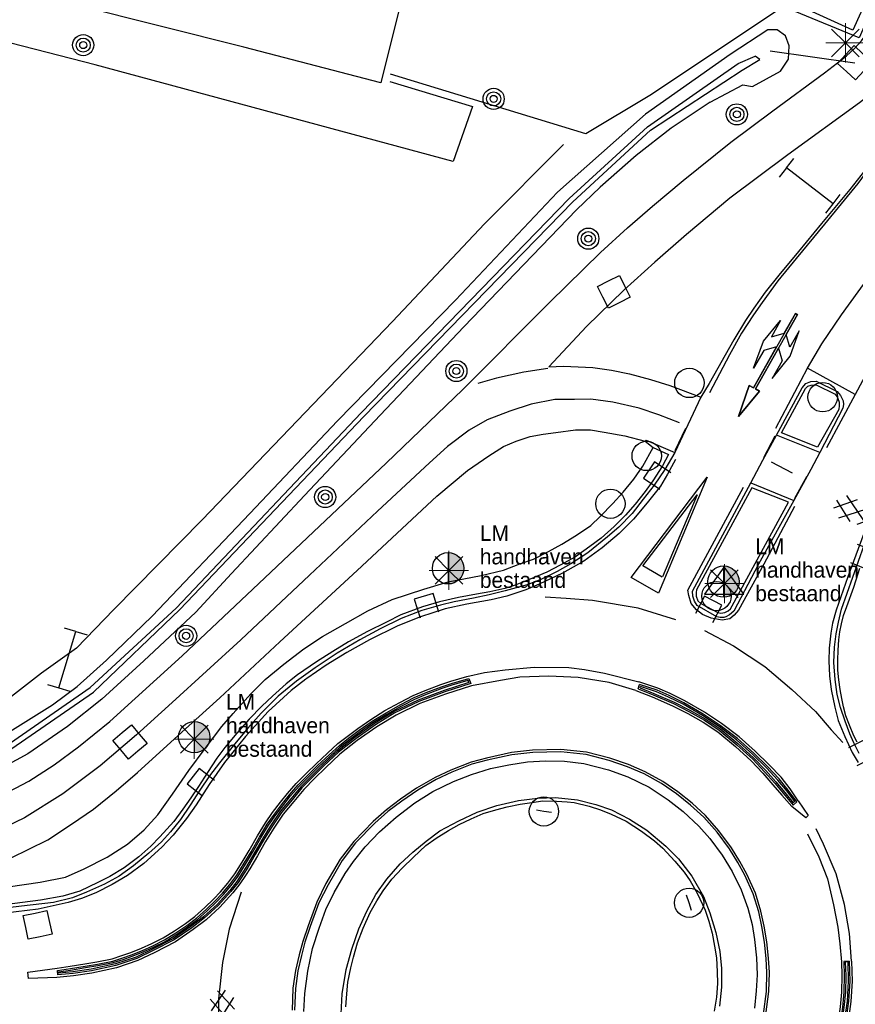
# Model space of a CAD drawing. Header units: metres. Extents: x 119757 to 244046, y 404148 to 811635.
# Tile 46 of 60: x 122470 to 122523, y 404572 to 404635. Entities that reach past the tile are written whole.
import ezdxf
from ezdxf.enums import TextEntityAlignment as Align

# ---------------------------------------------------------------- set-up
doc = ezdxf.new("R2010")
doc.units = ezdxf.units.M
doc.layers.get('0').update_dxf_attribs({"linetype": 'CONTINUOUS'})
doc.layers.add('# Ov Bestaande Symboliek', color=3, linetype='CONTINUOUS', lineweight=25)
doc.layers.add('# Ov Nieuwe Symboliek', color=1, linetype='CONTINUOUS', lineweight=30)
for name, color, linetype in [('4411', 7, 'CONTINUOUS'), ('B-AF-HAAG-GD', 74, 'CONTINUOUS'), ('B-AF-HEKW-GD', 47, 'Hekwerk'), ('B-AF-SCHRIK-GD', 153, 'Hekwerk'), ('B-BB-BORD-GD', 8, 'CONTINUOUS'), ('B-BP-BOOM-GD', 74, 'CONTINUOUS'), ('B-BW-INFO-GD', 8, 'CONTINUOUS'), ('B-BW-WEGW-GD', 8, 'CONTINUOUS'), ('B-GB-BOUW-GD', 242, 'CONTINUOUS'), ('B-MK-BLOKLG-GD', 121, 'CONTINUOUS'), ('B-MK-DRIEH-GD', 121, 'CONTINUOUS'), ('B-MK-PIJL-GD', 121, 'CONTINUOUS'), ('B-MK-STRP-GD', 121, 'CONTINUOUS'), ('B-MK-VLAK-GD', 121, 'CONTINUOUS'), ('B-OV-PAAL-GD', 63, 'CONTINUOUS'), ('B-TR-SLOO-GD', 142, 'CONTINUOUS'), ('B-VH-BNDH-GD', 13, 'CONTINUOUS'), ('B-VH-FPAD-GD', 13, 'CONTINUOUS'), ('B-VH-HFDR-GD', 13, 'CONTINUOUS'), ('B-VH-OVRG-GD', 13, 'CONTINUOUS'), ('B-VH-TROT-GD', 13, 'CONTINUOUS'), ('B-VH-WEGN-GD', 13, 'CONTINUOUS'), ('B-WT-HDUIK-GD', 134, 'CONTINUOUS'), ('B-WT-KOLK-GD', 213, 'CONTINUOUS'), ('L-AR-SYMB-GD', 8, 'CONTINUOUS'), ('RBO-XX-VRI-PROV', 20, 'CONTINUOUS')]:
    doc.layers.add(name, color=color, linetype=linetype)
doc.styles.add('Lighting Proforma', font='txt', dxfattribs={"height": 1.25})
doc.linetypes.add('Hekwerk', pattern='A,4,-1,[1,dgnlstyle.shx,S=0.004,R=0,X=0,Y=0],-1', length=6)

# ---------------------------------------------------------------- blocks, each defined once
blk = doc.blocks.new('3602')
at = {"flags": 128}
blk.add_lwpolyline([(-0.31, 0.001), (-0.31, 0.311), (0, 0.311), (0.31, 0.311), (0.31, 0.001), (0.31, -0.309), (0, -0.309), (-0.31, -0.309)], close=True, dxfattribs=at)
blk = doc.blocks.new('1237')
at = {"flags": 128}
blk.add_lwpolyline([(7.977, 1.009), (7.974, -0.995), (0, 0)], close=True, dxfattribs=at)
blk.add_lwpolyline([(6.96, 0.711), (6.961, -0.712), (1.306, 0.009), (6.951, 0.713)], dxfattribs=at)
blk = doc.blocks.new('2401')
blk.add_circle((0.001, -0.001), 0.375)
blk = doc.blocks.new('1222')
at = {"flags": 128}
blk.add_lwpolyline([(2.45, -0.075), (3.05, -0.675), (4.35, -0.675), (2.55, -0.975), (0.85, -0.675), (2.05, -0.675), (1.45, -0.075), (0, -0.075), (0, 0), (0, 0.075), (5.45, 0.075), (5.45, 0.375), (7.5, 0), (5.45, -0.375), (5.45, -0.075)], close=True, dxfattribs=at)
blk = doc.blocks.new('1223')
at = {"flags": 128}
blk.add_lwpolyline([(2.45, 0.075), (3.05, 0.675), (4.35, 0.675), (2.55, 0.975), (0.85, 0.675), (2.05, 0.675), (1.45, 0.075), (0, 0.075), (0, 0), (0, -0.075), (5.45, -0.075), (5.45, -0.375), (7.5, 0), (5.45, 0.375), (5.45, 0.075)], close=True, dxfattribs=at)
blk = doc.blocks.new('3604')
at = {"flags": 128}
blk.add_lwpolyline([(-0.25, 0.25), (-0.25, -0.25), (0.25, -0.25), (0.25, 0.25)], dxfattribs=at)
blk = doc.blocks.new('2301')
at = {"flags": 128}
blk.add_lwpolyline([(-0.502, -0.271), (0.498, -0.271), (-0.002, 0.429), (-0.502, -0.271)], dxfattribs=at)
blk = doc.blocks.new('2701')
at = {"lineweight": 0}
for q in [(-0.353, 0.351), (0.001, 0.497), (0.355, 0.351), (-0.499, -0.003), (-0.352, -0.356), (0.501, -0.003), (0.001, -0.503), (0.355, -0.356)]:
    blk.add_line((0.001, -0.003), q, dxfattribs=at)
blk = doc.blocks.new('GV6', base_point=(119758.78532, 404407.573336))
at = {"layer": '4411'}
for points in [[(119758.78532, 404407.542086, 0), (119758.94157, 404407.667086, 0)], [(119758.84782, 404407.479586, 0), (119759.09782, 404407.667086, 0)], [(119758.84782, 404407.667086, 0), (119759.09782, 404407.479586, 0)], [(119759.00407, 404407.667086, 0), (119759.16032, 404407.542086, 0)], [(119758.78532, 404407.604586, 0), (119758.94157, 404407.479586, 0)], [(119759.00407, 404407.479586, 0), (119759.16032, 404407.604586, 0)]]:
    blk.add_polyline3d(points, dxfattribs=at)
blk = doc.blocks.new('2901')
for radius in [0.27, 0.18, 0.09]:
    blk.add_circle((0, 0), radius)
blk = doc.blocks.new('2303')
for p, q in [((0.751, -0.001), (0.751, 0.299)), ((-0.749, -0.001), (0.751, -0.001)), ((0.751, -0.001), (0.751, -0.301))]:
    blk.add_line(p, q)
at = {"flags": 128}
blk.add_lwpolyline([(-0.749, 0.299), (-0.749, -0.001), (-0.749, -0.301)], dxfattribs=at)
blk = doc.blocks.new('Mast 6.0 mtr.')
at = {"layer": '# Ov Nieuwe Symboliek'}
blk.add_hatch(color=1, dxfattribs=at).paths.add_polyline_path([(1, 0, 0.414214), (0, 1), (0, -1, 0.414214)])
at = {"layer": '# Ov Nieuwe Symboliek', "color": 1}
blk.add_line((0, 1), (0, -1), dxfattribs=at)
blk.add_circle((0, 0), 1, dxfattribs=at)
at = {"layer": '# Ov Bestaande Symboliek', "color": 5, "style": 'Lighting Proforma'}
for p in [(2.024, 2.25), (2.024, 0.75), (2.024, -0.75), (2.024, -2.25)]:
    blk.add_attdef('TEXT', text='', height=1, dxfattribs=at).set_placement(p, align=Align.MIDDLE_LEFT)

msp = doc.modelspace()

# ---------------------------------------------------------------- linework, layer by layer
at = {"layer": 'B-AF-HAAG-GD'}
for points in [[(122528.908, 404646.635), (122523.146, 404633.474), (122519.069, 404635.151)], [(122504.3, 404626.677), (122499.242, 404621.612), (122493.378, 404615.387), (122481.246, 404602.715), (122475.602, 404596.991), (122473.231, 404594.532), (122470.994, 404592.933), (122469.079, 404591.44), (122466.626, 404590.086), (122462.763, 404588.529), (122460.118, 404587.664), (122457.659, 404587.186), (122453.47, 404586.501), (122448.717, 404586.266), (122441.547, 404586.065), (122435.78, 404585.909), (122431.395, 404585.79), (122418.477, 404585.522), (122413.734, 404585.571), (122409.652, 404585.917), (122404.912, 404586.803), (122398.286, 404588.796), (122386.768, 404592.861)]]:
    msp.add_lwpolyline(points, dxfattribs=at)
at = {"layer": 'B-AF-HEKW-GD'}
msp.add_lwpolyline([(122493.214, 404630.703), (122498.482, 404629.103), (122497.257, 404625.591), (122474.417, 404631.747), (122445.174, 404639.294), (122445.579, 404641.397), (122446.769, 404641.09), (122447.369, 404643.437), (122451.808, 404642.423), (122452.66, 404645.18), (122460.426, 404643.072)], dxfattribs=at)
at = {"layer": 'B-AF-SCHRIK-GD'}
for points in [[(122503.519, 404584.044), (122503.038, 404584.116), (122502.576, 404584.185)], [(122512.458, 404577.794), (122512.299, 404578.286), (122512.14, 404578.777)]]:
    msp.add_lwpolyline(points, dxfattribs=at)
at = {"layer": 'B-GB-BOUW-GD'}
msp.add_lwpolyline([(122461.333, 404644.721), (122485.492, 404638.81), (122494.136, 404636.61), (122492.64, 404630.618), (122483.894, 404632.894), (122462.451, 404638.28), (122462.594, 404639.118), (122460.152, 404639.69)], close=True, dxfattribs=at)
at = {"layer": 'B-MK-BLOKLG-GD'}
msp.add_lwpolyline([(122518.889, 404605.708), (122517.558, 404606.403)], dxfattribs=at)
at = {"layer": 'B-MK-DRIEH-GD'}
for points in [[(122503.289, 404612.384), (122501.766, 404612.154), (122500.028, 404611.751), (122498.822, 404611.415)], [(122512.074, 404608.541), (122511.402, 404607.126)], [(122517.077, 404606.702), (122517.795, 404608.075)], [(122519.784, 404605.456), (122519.036, 404604.087)], [(122511.453, 404596.329), (122509.059, 404597.076), (122506.144, 404597.563), (122504.457, 404597.696), (122503.115, 404597.777)]]:
    msp.add_lwpolyline(points, dxfattribs=at)
at = {"layer": 'B-MK-STRP-GD'}
for points in [[(122529.994, 404636.673), (122528.397, 404633.343), (122526.618, 404629.865), (122525.49, 404627.775), (122524.823, 404626.704), (122524.101, 404625.608), (122523.073, 404624.192), (122520.949, 404621.589), (122519.122, 404619.39), (122517.964, 404617.981), (122516.96, 404616.597), (122516.405, 404615.803), (122515.649, 404614.64), (122514.883, 404613.257), (122513.613, 404610.83)], [(122517.841, 404608.573), (122519.86, 404612.393)], [(122522.891, 404610.712), (122521.057, 404607.321)], [(122507.443, 404610.234), (122506.039, 404610.413), (122504.997, 404610.405), (122503.735, 404610.389), (122502.219, 404610.091), (122500.861, 404609.655), (122499.43, 404609.098), (122498.275, 404608.435), (122496.89, 404607.393), (122495.746, 404606.358), (122492.423, 404603.272), (122488.083, 404599.194), (122483.709, 404595.064), (122479.336, 404591.055), (122477.064, 404589.005), (122474.743, 404587.023), (122472.358, 404585.233), (122469.906, 404583.708), (122467.144, 404582.379)], [(122511.683, 404608.919), (122510.37, 404609.42), (122509.121, 404609.836), (122507.443, 404610.234)], [(122511.435, 404606.565), (122510.933, 404605.634), (122510.47, 404604.876), (122509.635, 404603.814), (122508.755, 404602.768), (122507.842, 404601.857), (122506.755, 404600.939), (122505.582, 404600.086), (122504.235, 404599.31), (122502.736, 404598.607), (122501.897, 404598.243), (122500.67, 404597.841), (122499.685, 404597.617), (122498.121, 404597.333), (122496.739, 404597.032), (122495.163, 404596.537), (122493.715, 404595.949), (122491.927, 404595.061), (122490.477, 404594.253), (122489.151, 404593.438), (122487.912, 404592.592), (122487.85, 404592.555), (122486.928, 404591.833), (122485.46, 404590.489), (122484, 404588.887), (122482.671, 404587.228), (122481.695, 404585.84), (122480.87, 404584.53), (122480.254, 404583.65), (122479.391, 404582.603), (122478.671, 404581.823), (122477.522, 404580.783), (122476.48, 404580.031), (122475.5, 404579.445), (122474.469, 404578.918), (122473.544, 404578.562), (122472.702, 404578.304), (122470.786, 404577.884), (122467.244, 404577.449)], [(122519.028, 404603.575), (122517.063, 404599.887), (122515.447, 404596.951), (122515.176, 404596.636), (122514.9, 404596.413), (122514.417, 404596.317), (122513.709, 404596.441), (122513.147, 404596.685), (122512.77, 404596.978), (122512.433, 404597.389), (122512.277, 404597.891), (122512.23, 404598.228), (122515.768, 404604.81)], [(122523.44, 404601.843), (122522.427, 404599.081), (122521.683, 404596.962), (122521.458, 404596.117), (122521.345, 404595.484), (122521.246, 404594.541), (122521.226, 404593.719), (122521.263, 404592.775), (122521.373, 404591.886), (122521.597, 404590.765), (122521.819, 404589.911), (122522.23, 404588.894), (122522.697, 404587.87), (122523.089, 404587.242)], [(122513.28, 404595.668), (122515.137, 404594.687), (122517.123, 404593.37), (122518.857, 404591.902), (122520.357, 404590.48), (122521.356, 404589.327), (122522.099, 404588.508)], [(122498.134, 404592.725), (122499.259, 404592.983), (122500.565, 404593.141), (122502.423, 404593.316), (122504.636, 404593.296), (122505.635, 404593.177), (122506.903, 404592.944), (122509.107, 404592.374)], [(122471.994, 404574.111), (122472.815, 404574.235), (122473.76, 404574.392), (122474.535, 404574.517), (122475.498, 404574.706), (122476.128, 404574.908), (122476.687, 404575.101), (122477.38, 404575.378), (122478.033, 404575.678), (122478.761, 404576.038), (122479.485, 404576.49), (122480.174, 404576.95), (122480.778, 404577.406), (122481.417, 404577.975), (122481.971, 404578.51), (122482.421, 404578.986), (122482.891, 404579.54), (122483.323, 404580.129), (122483.801, 404580.882), (122484.234, 404581.613), (122484.773, 404582.552), (122485.275, 404583.381), (122485.738, 404584.034), (122486.246, 404584.705), (122486.691, 404585.266), (122487.249, 404585.904), (122487.904, 404586.554), (122488.507, 404587.151), (122489.243, 404587.831), (122489.9, 404588.439), (122490.494, 404588.897), (122491.166, 404589.411), (122491.999, 404589.988), (122492.9, 404590.542), (122493.854, 404591.072), (122494.707, 404591.51), (122495.47, 404591.832), (122496.466, 404592.212), (122497.108, 404592.423), (122498.134, 404592.725)], [(122508.898, 404591.835), (122507.201, 404592.341), (122505.219, 404592.65), (122503.363, 404592.738), (122501.516, 404592.678), (122500.274, 404592.462), (122498.421, 404592.127)], [(122498.421, 404592.127), (122496.761, 404591.597), (122495.119, 404590.989), (122493.609, 404590.265), (122492.377, 404589.504), (122491.136, 404588.629), (122490.031, 404587.773), (122489.115, 404586.903), (122488.41, 404586.213), (122487.723, 404585.509), (122487.091, 404584.748), (122486.42, 404583.946), (122485.809, 404583.054), (122485.287, 404582.194), (122484.764, 404581.278), (122484.293, 404580.457), (122484.013, 404580.031), (122483.654, 404579.494), (122483.194, 404578.907), (122482.379, 404578.002), (122481.495, 404577.2), (122480.665, 404576.571), (122479.537, 404575.787), (122478.188, 404575.094), (122477.133, 404574.589), (122475.773, 404574.141), (122474.215, 404573.79), (122473.032, 404573.627), (122471.97, 404573.519)], [(122508.898, 404591.835), (122509.948, 404591.417), (122511.236, 404590.861), (122512.223, 404590.351), (122513.202, 404589.803), (122514.127, 404589.184), (122515.252, 404588.254), (122516.258, 404587.335), (122517.007, 404586.546), (122517.648, 404585.811), (122518.213, 404585.15), (122518.853, 404584.424)], [(122519.26, 404584.796), (122518.751, 404585.548), (122518.167, 404586.298), (122517.411, 404587.077), (122516.525, 404587.949), (122515.493, 404588.875), (122514.374, 404589.725), (122513.284, 404590.449), (122512.033, 404591.178), (122511.099, 404591.64), (122510.318, 404591.982), (122509.107, 404592.374)], [(122517.206, 404571.149), (122517.39, 404572.619), (122517.421, 404573.831), (122517.36, 404574.746), (122517.262, 404575.782), (122517.096, 404576.789), (122516.888, 404577.75), (122516.536, 404578.896), (122515.993, 404580.116), (122515.548, 404580.918), (122515.014, 404581.799), (122514.209, 404582.874), (122513.341, 404583.847), (122512.488, 404584.631), (122511.586, 404585.36), (122510.623, 404586.022), (122509.498, 404586.643), (122508.438, 404587.101), (122507.251, 404587.515), (122505.762, 404587.891), (122504.117, 404588.06), (122502.321, 404588.029), (122500.964, 404587.874), (122499.39, 404587.519), (122498.403, 404587.264), (122497.114, 404586.754), (122496.105, 404586.283), (122494.913, 404585.594), (122493.893, 404584.887), (122493.003, 404584.22), (122492.16, 404583.479), (122490.92, 404582.203), (122490.051, 404581.069), (122489.139, 404579.508), (122488.549, 404578.328), (122487.995, 404576.814), (122487.656, 404575.818), (122487.428, 404574.951), (122487.203, 404573.957), (122487.037, 404572.828), (122486.981, 404571.434)], [(122522.671, 404574.556), (122522.525, 404576.318), (122522.211, 404578.179), (122521.681, 404580.138), (122520.884, 404582.023), (122520.404, 404582.996)], [(122519.855, 404582.679), (122520.573, 404581.217), (122521.128, 404579.812), (122521.521, 404578.152), (122521.792, 404576.727), (122521.921, 404575.662), (122522.014, 404574.524)], [(122483.734, 404578.965), (122482.975, 404576.596), (122482.531, 404574.469), (122482.278, 404572.157), (122482.279, 404570.147), (122482.5, 404567.947)], [(122522.014, 404574.524), (122522.042, 404573.647), (122522.028, 404572.582), (122521.934, 404571.639), (122521.786, 404570.606), (122521.578, 404569.646), (122521.32, 404568.642), (122520.976, 404567.634), (122520.555, 404566.541), (122520.145, 404565.633), (122519.556, 404564.521), (122519.005, 404563.568), (122518.4, 404562.607), (122517.768, 404561.776), (122516.933, 404560.761), (122516.026, 404559.895), (122515.091, 404559.051), (122513.998, 404558.208), (122512.85, 404557.507), (122511.849, 404556.934), (122510.664, 404556.372), (122509.43, 404555.848), (122508.082, 404555.389)], [(122522.671, 404574.556), (122522.708, 404573.287), (122522.629, 404571.984), (122522.422, 404570.567), (122522.393, 404570.394), (122522.174, 404569.415), (122521.819, 404568.092), (122521.461, 404567.083), (122520.869, 404565.723), (122520.287, 404564.553), (122519.603, 404563.342), (122518.778, 404562.09), (122518.022, 404561.071), (122516.882, 404559.85), (122515.431, 404558.578), (122513.573, 404557.243), (122511.672, 404556.162), (122510.218, 404555.475), (122509.182, 404555.101), (122508.257, 404554.835)]]:
    msp.add_lwpolyline(points, dxfattribs=at)
at = {"layer": 'B-MK-VLAK-GD'}
for points in [[(122536.772, 404641.37), (122533.93, 404634.121), (122531.962, 404629.202), (122530.888, 404626.675), (122529.637, 404623.85), (122528.25, 404620.924), (122526.793, 404618.063), (122525.234, 404615.074), (122522.891, 404610.712), (122519.86, 404612.393), (122520.759, 404613.952), (122522.029, 404615.806), (122524.313, 404618.969), (122525.929, 404621.181), (122527.165, 404622.946), (122528.201, 404624.524), (122529.141, 404626.012), (122530.129, 404627.668), (122531.119, 404629.405), (122532.2, 404631.472), (122533.038, 404633.128), (122533.843, 404634.776)], [(122519.26, 404584.796), (122519.892, 404583.846), (122519.754, 404583.709), (122518.853, 404584.424)], [(122471.97, 404573.519), (122470.169, 404573.442), (122470.134, 404573.849), (122471.994, 404574.111)]]:
    msp.add_lwpolyline(points, dxfattribs=at)
at = {"layer": 'B-TR-SLOO-GD'}
for points in [[(122513.65, 404629.368), (122515.725, 404630.476), (122516.347, 404630.378), (122518.136, 404631.345), (122518.646, 404632.112), (122518.691, 404632.964), (122518.443, 404633.617), (122517.929, 404633.986), (122517.317, 404633.984), (122514.916, 404632.423), (122509.532, 404628.608), (122503.915, 404623.62)], [(122380.429, 404592.783), (122393.147, 404587.744), (122404.207, 404584.617), (122412.137, 404583.05), (122420.363, 404582.418), (122443.41, 404582.87), (122449.678, 404583.191), (122452.255, 404583.323), (122459.301, 404584.271), (122463.995, 404585.773), (122468.489, 404587.708), (122474.312, 404591.723), (122479.816, 404597.002), (122491.563, 404609.321), (122504.876, 404623.014), (122509.841, 404627.58), (122515.695, 404631.417), (122516.808, 404632.105), (122516.507, 404632.307)], [(122380.596, 404592.973), (122393.198, 404588.066), (122404.298, 404584.834), (122412.184, 404583.31), (122420.406, 404582.663), (122443.42, 404583.142), (122449.666, 404583.414), (122452.314, 404583.53), (122459.184, 404584.449), (122463.946, 404586.02), (122468.231, 404587.954), (122474.1, 404592.015), (122479.58, 404597.083), (122491.387, 404609.559), (122504.645, 404623.236), (122509.645, 404627.793), (122515.436, 404631.835), (122516.507, 404632.307)], [(122513.65, 404629.368), (122511.166, 404627.706), (122508.929, 404625.96), (122506.62, 404623.957), (122505.11, 404622.497), (122502.318, 404619.593), (122497.927, 404615.046), (122492.596, 404609.401), (122487.765, 404604.266), (122483.117, 404599.29), (122480.845, 404596.831), (122477.513, 404593.721), (122474.838, 404591.271), (122472.654, 404589.542), (122470.131, 404587.793), (122467.127, 404586.163), (122463.619, 404584.65), (122460.591, 404583.874), (122457.637, 404583.14), (122454.7, 404582.87), (122450.835, 404582.554), (122449.714, 404582.512)], [(122449.628, 404584.142), (122452.057, 404584.274), (122456.851, 404584.862), (122459.821, 404585.431), (122462.095, 404586.102), (122464.217, 404586.88), (122466.762, 404587.886), (122469.15, 404589.318), (122471.691, 404590.923), (122473.263, 404592.085), (122475.14, 404593.765), (122478.052, 404596.568), (122484.284, 404603.125), (122489.883, 404609.037), (122497.406, 404616.728), (122503.915, 404623.62)]]:
    msp.add_lwpolyline(points, dxfattribs=at)
at = {"layer": 'B-VH-BNDH-GD'}
for points in [[(122520.482, 404607.353), (122518.2, 404608.276), (122519.726, 404611.096), (122519.878, 404611.257), (122520.082, 404611.322), (122520.275, 404611.339), (122520.407, 404611.333), (122521.609, 404610.729), (122521.767, 404610.534), (122521.885, 404610.238), (122521.885, 404610.027), (122521.853, 404609.77)], [(122518.635, 404603.839), (122516.311, 404604.764), (122512.775, 404598.255), (122512.744, 404598.074), (122512.758, 404597.845), (122512.861, 404597.547), (122513.051, 404597.387), (122514.144, 404596.8), (122514.325, 404596.769), (122514.579, 404596.798), (122514.799, 404596.907), (122514.95, 404597.049), (122515.051, 404597.223)]]:
    msp.add_lwpolyline(points, close=True, dxfattribs=at)
for points in [[(122509.507, 404607.733), (122510, 404607.337), (122510.999, 404606.892), (122510.607, 404606.173), (122509.989, 404605.209), (122509.506, 404604.519), (122508.855, 404603.715), (122508.248, 404603.013), (122507.53, 404602.297), (122506.685, 404601.546), (122505.968, 404601.008), (122505.055, 404600.364), (122504.069, 404599.827), (122503.235, 404599.386), (122502.17, 404598.932), (122501.21, 404598.56), (122500.55, 404598.335), (122499.584, 404598.127), (122498.747, 404597.968), (122497.596, 404597.773), (122496.376, 404597.488), (122495.299, 404597.158), (122493.917, 404596.663), (122493.001, 404596.2), (122491.787, 404595.584), (122490.576, 404594.943), (122489.576, 404594.324), (122488.541, 404593.664), (122487.328, 404592.825), (122486.608, 404592.246), (122485.728, 404591.477), (122485.046, 404590.826), (122484.24, 404590.006), (122483.465, 404589.11), (122482.698, 404588.183), (122482.177, 404587.509), (122481.586, 404586.588), (122481.002, 404585.705), (122480.513, 404584.99), (122480.002, 404584.264), (122479.434, 404583.475), (122478.552, 404582.483), (122477.969, 404581.905), (122477.203, 404581.223), (122476.278, 404580.517), (122475.348, 404579.959), (122474.596, 404579.577), (122473.437, 404579.031), (122472.365, 404578.697), (122470.931, 404578.458), (122468.631, 404578.148)], [(122523.033, 404588.524), (122522.814, 404588.928), (122522.527, 404589.627), (122522.306, 404590.216), (122522.153, 404590.793), (122522.045, 404591.32), (122521.931, 404591.885), (122521.846, 404592.511), (122521.798, 404593.122), (122521.798, 404593.77), (122521.802, 404594.405), (122521.863, 404595.069), (122521.909, 404595.564), (122522.033, 404596.082), (122522.159, 404596.617), (122522.358, 404597.189), (122522.801, 404598.429), (122523.192, 404599.632)], [(122472.078, 404573.87), (122472.854, 404573.988), (122473.801, 404574.145), (122474.579, 404574.271), (122475.561, 404574.464), (122476.207, 404574.671), (122476.774, 404574.867), (122477.478, 404575.148), (122478.141, 404575.453), (122478.883, 404575.82), (122479.62, 404576.28), (122480.319, 404576.746), (122480.937, 404577.213), (122481.587, 404577.792), (122482.149, 404578.335), (122482.608, 404578.819), (122483.087, 404579.386), (122483.53, 404579.988), (122484.014, 404580.752), (122484.449, 404581.487), (122484.988, 404582.425), (122485.484, 404583.244), (122485.94, 404583.886), (122486.443, 404584.551), (122486.883, 404585.106), (122487.432, 404585.732), (122488.08, 404586.376), (122488.68, 404586.971), (122489.412, 404587.647), (122490.061, 404588.248), (122490.646, 404588.699), (122491.314, 404589.209), (122492.135, 404589.779), (122493.026, 404590.326), (122493.972, 404590.851), (122494.813, 404591.283), (122495.563, 404591.6), (122496.55, 404591.977), (122497.182, 404592.184), (122498.208, 404592.481)], [(122498.255, 404592.337), (122498.208, 404592.481)], [(122498.255, 404592.337), (122496.679, 404591.834), (122495.021, 404591.219), (122493.489, 404590.485), (122492.239, 404589.713), (122490.987, 404588.83), (122489.868, 404587.963), (122488.942, 404587.083), (122488.233, 404586.39), (122487.537, 404585.677), (122486.899, 404584.908), (122486.221, 404584.097), (122485.599, 404583.19), (122485.071, 404582.321), (122484.547, 404581.402), (122484.079, 404580.588), (122483.804, 404580.169), (122483.452, 404579.64), (122483.002, 404579.068), (122482.202, 404578.179), (122481.335, 404577.393), (122480.518, 404576.773), (122479.408, 404576.002), (122478.077, 404575.318), (122477.04, 404574.821), (122475.706, 404574.383), (122474.17, 404574.036), (122473.002, 404573.875), (122472.095, 404573.783)], [(122509.176, 404591.993), (122509.209, 404592.094)], [(122509.176, 404591.993), (122510.044, 404591.648), (122511.343, 404591.087), (122512.341, 404590.572), (122513.333, 404590.016), (122514.277, 404589.385), (122515.416, 404588.443), (122516.433, 404587.513), (122517.192, 404586.714), (122517.84, 404586.002), (122518.402, 404585.313), (122518.947, 404584.651)], [(122519.043, 404584.735), (122518.55, 404585.399), (122517.961, 404586.112), (122517.233, 404586.901), (122516.354, 404587.767), (122515.334, 404588.682), (122514.229, 404589.521), (122513.152, 404590.237), (122511.915, 404590.958), (122510.993, 404591.413), (122510.228, 404591.749), (122509.209, 404592.094)], [(122487.732, 404571.34), (122487.799, 404572.502), (122487.991, 404573.926), (122488.292, 404575.356), (122488.704, 404576.66), (122489.128, 404577.845), (122489.654, 404578.929), (122490.361, 404580.161), (122490.895, 404580.911), (122491.639, 404581.855), (122492.562, 404582.804), (122493.623, 404583.756), (122494.811, 404584.662), (122495.961, 404585.376), (122497.279, 404586.027), (122498.42, 404586.463), (122499.634, 404586.844), (122500.81, 404587.088), (122502.002, 404587.281), (122503.15, 404587.334), (122504.351, 404587.325), (122505.582, 404587.171), (122507.155, 404586.772), (122508.403, 404586.319), (122509.751, 404585.66), (122510.962, 404584.859), (122511.934, 404584.101), (122512.922, 404583.161), (122513.619, 404582.375), (122514.402, 404581.321), (122515.04, 404580.282), (122515.629, 404579.105), (122516.058, 404577.929), (122516.334, 404576.899), (122516.479, 404575.936), (122516.596, 404574.761), (122516.634, 404573.686), (122516.579, 404572.664), (122516.476, 404571.549)], [(122490.412, 404571.641), (122490.463, 404572.479), (122490.538, 404573.21), (122490.724, 404574.13), (122490.894, 404574.811), (122491.156, 404575.724), (122491.519, 404576.654), (122491.97, 404577.667), (122492.389, 404578.412), (122492.786, 404579.046), (122493.334, 404579.785), (122494.001, 404580.497), (122494.717, 404581.188), (122495.518, 404581.936), (122496.16, 404582.41), (122496.96, 404582.901), (122497.628, 404583.273), (122498.396, 404583.631), (122499.167, 404583.97), (122499.982, 404584.223), (122500.699, 404584.41), (122501.519, 404584.57), (122502.28, 404584.677), (122502.975, 404584.783), (122503.853, 404584.776), (122504.524, 404584.73), (122504.975, 404584.685), (122505.924, 404584.454), (122506.652, 404584.208), (122507.342, 404583.943), (122508.28, 404583.486), (122509.256, 404582.859), (122510.088, 404582.227), (122510.631, 404581.772), (122511.383, 404580.939), (122511.993, 404580.239), (122512.369, 404579.691), (122512.824, 404578.895), (122513.328, 404577.816), (122513.556, 404577.103), (122513.771, 404576.338), (122513.92, 404575.503), (122514.041, 404574.761), (122514.1, 404573.885), (122514.107, 404573.138), (122514.058, 404572.258), (122513.9, 404571.375)], [(122519.043, 404584.735), (122518.947, 404584.651)], [(122522.265, 404574.496), (122522.292, 404573.649), (122522.278, 404572.568), (122522.182, 404571.609), (122522.032, 404570.562), (122521.822, 404569.588), (122521.56, 404568.571), (122521.211, 404567.549), (122520.786, 404566.444), (122520.37, 404565.523), (122519.774, 404564.4), (122519.219, 404563.438), (122518.605, 404562.464), (122517.964, 404561.621), (122517.117, 404560.59), (122516.196, 404559.712), (122515.252, 404558.859), (122514.14, 404558.002), (122512.977, 404557.292), (122511.965, 404556.712), (122510.766, 404556.144), (122509.519, 404555.614), (122508.184, 404555.17)], [(122522.422, 404574.509), (122522.458, 404573.29), (122522.38, 404572.01), (122522.175, 404570.606), (122522.147, 404570.443), (122521.931, 404569.474), (122521.58, 404568.166), (122521.228, 404567.175), (122520.643, 404565.828), (122520.066, 404564.67), (122519.39, 404563.472), (122518.573, 404562.234), (122517.83, 404561.232), (122516.708, 404560.029), (122515.275, 404558.774), (122513.438, 404557.453), (122511.556, 404556.384), (122510.122, 404555.706), (122509.109, 404555.34), (122508.209, 404555.085)], [(122522.422, 404574.509), (122522.265, 404574.496)], [(122472.095, 404573.783), (122472.078, 404573.87)]]:
    msp.add_lwpolyline(points, dxfattribs=at)
at = {"layer": 'B-VH-FPAD-GD'}
for points in [[(122468.497, 404585.143), (122470.186, 404586.052), (122471.804, 404587.079), (122473.352, 404588.238), (122475.349, 404589.86), (122479.967, 404594.041), (122484.856, 404598.658), (122492.978, 404606.337), (122497.875, 404611.039), (122503.427, 404616.619), (122506.643, 404619.78), (122508.379, 404621.359), (122509.965, 404622.734), (122511.929, 404624.381), (122514.967, 404626.829), (122517.639, 404628.813), (122520.944, 404631.251), (122521.773, 404631.88), (122522.348, 404632.331), (122522.87, 404632.815), (122523.299, 404633.278), (122523.598, 404633.685), (122523.888, 404634.17), (122524.788, 404636.396)], [(122527.792, 404635.984), (122526.131, 404632.267), (122525.711, 404631.563), (122525.35, 404631.126), (122524.708, 404630.519), (122523.174, 404629.321), (122518.602, 404626.017), (122514.897, 404623.242), (122512.147, 404620.937), (122510.107, 404619.156), (122508.137, 404617.385), (122505.755, 404615.051), (122503.36, 404612.488), (122504.295, 404612.528), (122506.159, 404612.449), (122507.363, 404612.274), (122508.505, 404612.037), (122509.83, 404611.681), (122511.069, 404611.299), (122513.061, 404610.555)], [(122469.058, 404581.144), (122470.19, 404581.703), (122471.402, 404582.309), (122472.908, 404583.295), (122474.312, 404584.259), (122475.756, 404585.434), (122477.111, 404586.587), (122480.174, 404589.374), (122482.378, 404591.354), (122486.191, 404594.94), (122491.134, 404599.492), (122496.203, 404604.232), (122498.169, 404605.868), (122499.522, 404606.814), (122500.463, 404607.393), (122501.266, 404607.74), (122502.167, 404608.043), (122502.987, 404608.192), (122503.804, 404608.302), (122505.061, 404608.458), (122506.011, 404608.459), (122506.879, 404608.316), (122508.201, 404608.086), (122509.507, 404607.733), (122509.573, 404607.81), (122511.402, 404607.023)], [(122520.633, 404607.014), (122517.874, 404608.122)], [(122516.232, 404605.084), (122518.976, 404603.954)]]:
    msp.add_lwpolyline(points, dxfattribs=at)
at = {"layer": 'B-VH-HFDR-GD'}
for points in [[(122500.578, 404598.194), (122499.549, 404597.931), (122498.547, 404597.725), (122497.325, 404597.494), (122496.443, 404597.28), (122495.249, 404596.926), (122493.937, 404596.429), (122492.591, 404595.757), (122491.304, 404595.054), (122489.857, 404594.21), (122488.452, 404593.271), (122487.27, 404592.423), (122486.088, 404591.459), (122485.017, 404590.387), (122484.157, 404589.416), (122483.212, 404588.294), (122482.352, 404587.213), (122481.708, 404586.38), (122481.089, 404585.479), (122480.473, 404584.522), (122479.856, 404583.604), (122479.216, 404582.807), (122478.646, 404582.18), (122477.842, 404581.454), (122476.873, 404580.645), (122475.952, 404579.978), (122475.017, 404579.464), (122473.876, 404578.967), (122472.976, 404578.599), (122471.758, 404578.303), (122469.72, 404578.056), (122460.797, 404576.971)], [(122472.045, 404573.678), (122472.017, 404573.962), (122472.839, 404574.087), (122473.785, 404574.244), (122474.562, 404574.37), (122475.536, 404574.561), (122476.176, 404574.766), (122476.739, 404574.961), (122477.439, 404575.24), (122478.098, 404575.543), (122478.835, 404575.907), (122479.566, 404576.364), (122480.261, 404576.828), (122480.873, 404577.29), (122481.519, 404577.865), (122482.078, 404578.405), (122482.533, 404578.886), (122483.009, 404579.447), (122483.447, 404580.045), (122483.928, 404580.804), (122484.363, 404581.537), (122484.902, 404582.475), (122485.4, 404583.299), (122485.859, 404583.945), (122486.364, 404584.613), (122486.807, 404585.17), (122487.359, 404585.801), (122488.01, 404586.447), (122488.61, 404587.043), (122489.345, 404587.721), (122489.997, 404588.324), (122490.585, 404588.778), (122491.255, 404589.29), (122492.081, 404589.863), (122492.976, 404590.412), (122493.924, 404590.94), (122494.771, 404591.374), (122495.526, 404591.692), (122496.516, 404592.071), (122497.153, 404592.28), (122498.258, 404592.6)], [(122498.258, 404592.6), (122498.375, 404592.27)], [(122498.375, 404592.27), (122496.712, 404591.739), (122495.06, 404591.127), (122493.537, 404590.397), (122492.294, 404589.629), (122491.047, 404588.749), (122489.933, 404587.887), (122489.011, 404587.011), (122488.304, 404586.319), (122487.611, 404585.61), (122486.976, 404584.844), (122486.301, 404584.036), (122485.683, 404583.136), (122485.157, 404582.27), (122484.633, 404581.353), (122484.165, 404580.535), (122483.888, 404580.113), (122483.533, 404579.582), (122483.079, 404579.004), (122482.273, 404578.108), (122481.399, 404577.316), (122480.577, 404576.692), (122479.459, 404575.916), (122478.122, 404575.228), (122477.077, 404574.728), (122475.733, 404574.286), (122474.188, 404573.937), (122473.014, 404573.775), (122472.045, 404573.678)], [(122509.055, 404591.933), (122509.149, 404592.22)], [(122509.055, 404591.933), (122510.006, 404591.555), (122511.3, 404590.997), (122512.294, 404590.483), (122513.281, 404589.931), (122514.217, 404589.304), (122515.351, 404588.367), (122516.363, 404587.442), (122517.118, 404586.647), (122517.762, 404585.909), (122518.326, 404585.249), (122518.939, 404584.503)], [(122519.18, 404584.719), (122518.63, 404585.459), (122518.054, 404586.2), (122517.304, 404586.972), (122516.422, 404587.84), (122515.398, 404588.759), (122514.287, 404589.603), (122513.205, 404590.322), (122511.962, 404591.046), (122511.035, 404591.504), (122510.264, 404591.842), (122509.149, 404592.22)], [(122517.057, 404571.172), (122517.241, 404572.63), (122517.27, 404573.828), (122517.21, 404574.734), (122517.114, 404575.763), (122516.948, 404576.761), (122516.743, 404577.712), (122516.395, 404578.844), (122515.859, 404580.049), (122515.418, 404580.842), (122514.889, 404581.715), (122514.093, 404582.778), (122513.234, 404583.741), (122512.39, 404584.518), (122511.497, 404585.24), (122510.544, 404585.894), (122509.432, 404586.508), (122508.383, 404586.962), (122507.208, 404587.372), (122505.736, 404587.743), (122504.111, 404587.91), (122502.33, 404587.879), (122500.989, 404587.726), (122499.425, 404587.373), (122498.449, 404587.121), (122497.174, 404586.616), (122496.175, 404586.149), (122494.993, 404585.467), (122493.981, 404584.765), (122493.097, 404584.103), (122492.263, 404583.371), (122491.033, 404582.104), (122490.175, 404580.985), (122489.271, 404579.437), (122488.687, 404578.269), (122488.136, 404576.764), (122487.8, 404575.775), (122487.574, 404574.915), (122487.35, 404573.929), (122487.187, 404572.815), (122487.131, 404571.434)], [(122519.18, 404584.719), (122518.939, 404584.503)], [(122522.521, 404574.551), (122522.164, 404574.528), (122522.192, 404573.648), (122522.178, 404572.573), (122522.083, 404571.621), (122521.933, 404570.579), (122521.724, 404569.611), (122521.464, 404568.599), (122521.117, 404567.583), (122520.693, 404566.483), (122520.28, 404565.567), (122519.687, 404564.449), (122519.134, 404563.49), (122518.523, 404562.521), (122517.886, 404561.683), (122517.043, 404560.659), (122516.128, 404559.785), (122515.188, 404558.936), (122514.083, 404558.084), (122512.926, 404557.378), (122511.919, 404556.801), (122510.725, 404556.235), (122509.484, 404555.707), (122508.13, 404555.247)], [(122522.521, 404574.551), (122522.558, 404573.289), (122522.48, 404572), (122522.274, 404570.59), (122522.246, 404570.423), (122522.028, 404569.45), (122521.676, 404568.136), (122521.321, 404567.138), (122520.733, 404565.786), (122520.154, 404564.623), (122519.475, 404563.42), (122518.655, 404562.177), (122517.907, 404561.168), (122516.778, 404559.958), (122515.337, 404558.695), (122513.492, 404557.369), (122511.603, 404556.295), (122510.161, 404555.613), (122509.138, 404555.244), (122508.214, 404554.982), (122508.13, 404555.247)]]:
    msp.add_lwpolyline(points, dxfattribs=at)
at = {"layer": 'B-VH-OVRG-GD'}
for points in [[(122529.369, 404647.123), (122528.769, 404647.284), (122522.742, 404633.962), (122518.765, 404635.784), (122509.808, 404629.794), (122505.706, 404627.351), (122493.266, 404631.165)], [(122490.118, 404571.204), (122490.179, 404572.464), (122490.435, 404574.014), (122490.797, 404575.313), (122491.238, 404576.622), (122491.754, 404577.741), (122492.326, 404578.813), (122493.032, 404579.781), (122493.878, 404580.763), (122494.676, 404581.517), (122495.542, 404582.212), (122496.4, 404582.877), (122497.619, 404583.513), (122498.789, 404584.065), (122500.032, 404584.489), (122501.43, 404584.801), (122502.663, 404584.967), (122503.788, 404585.003), (122505.191, 404584.851), (122506.354, 404584.548), (122507.343, 404584.211), (122508.51, 404583.623), (122509.61, 404582.92), (122510.82, 404581.899), (122511.627, 404581.084), (122512.48, 404579.989), (122513.23, 404578.687), (122513.63, 404577.634), (122514.006, 404576.393), (122514.258, 404575.177), (122514.366, 404574.079), (122514.367, 404572.899), (122514.244, 404571.687)]]:
    msp.add_lwpolyline(points, dxfattribs=at)
at = {"layer": 'B-VH-TROT-GD'}
msp.add_lwpolyline([(122468.863, 404579.3), (122470.912, 404579.601), (122472.526, 404579.926), (122473.726, 404580.442), (122475.177, 404581.19), (122476.476, 404582.023), (122477.54, 404582.945), (122478.42, 404583.9), (122479.342, 404585.213), (122480.4, 404586.732), (122481.433, 404588.137), (122482.493, 404589.538), (122483.228, 404590.356), (122484.355, 404591.611), (122485.256, 404592.535), (122486.449, 404593.513), (122487.738, 404594.495), (122488.921, 404595.278), (122490.387, 404596.108), (122491.815, 404596.92), (122493.359, 404597.627), (122495.381, 404598.306), (122496.931, 404598.759), (122499.048, 404599.17), (122500.464, 404599.508), (122501.511, 404599.906), (122502.382, 404600.206), (122503.344, 404600.693), (122504.192, 404601.175), (122505.113, 404601.732), (122506.027, 404602.349), (122506.638, 404602.937), (122507.445, 404603.769), (122508.106, 404604.481), (122508.772, 404605.322), (122509.348, 404606.138), (122510, 404607.337)], dxfattribs=at)
at = {"layer": 'B-VH-WEGN-GD'}
for points in [[(122523.486, 404624.994), (122522.552, 404623.809), (122520.742, 404621.641), (122519.276, 404619.837), (122518.027, 404618.333), (122517.16, 404617.243), (122516.43, 404616.219), (122515.902, 404615.435), (122515.152, 404614.205), (122513.593, 404611.414), (122513.061, 404610.555), (122511.402, 404607.023), (122510.747, 404605.933), (122510.084, 404604.934), (122509.381, 404604.046), (122508.677, 404603.125), (122507.822, 404602.252), (122507.099, 404601.628), (122505.84, 404600.614), (122504.765, 404599.91), (122503.896, 404599.422), (122502.85, 404598.904), (122501.975, 404598.579), (122500.578, 404598.194)], [(122523.141, 404587.81), (122522.812, 404588.481), (122522.551, 404589.074), (122522.255, 404589.873), (122521.966, 404590.751), (122521.741, 404591.58), (122521.623, 404592.537), (122521.527, 404593.612), (122521.583, 404594.584), (122521.684, 404595.454), (122521.825, 404596.183), (122522.029, 404597.028), (122523.831, 404602.124)]]:
    msp.add_lwpolyline(points, dxfattribs=at)
msp.add_lwpolyline([(122520.069, 404605.932), (122518.976, 404603.954), (122516.724, 404599.881), (122515.146, 404596.888), (122514.877, 404596.655), (122514.652, 404596.538), (122514.522, 404596.497), (122514.276, 404596.492), (122514.077, 404596.52), (122512.809, 404597.247), (122512.643, 404597.532), (122512.535, 404597.847), (122512.511, 404598.172), (122516.232, 404605.084), (122517.008, 404606.525), (122517.874, 404608.122), (122519.519, 404611.154), (122519.742, 404611.41), (122520.072, 404611.551), (122520.403, 404611.559), (122521.741, 404610.915), (122521.958, 404610.65), (122522.122, 404610.309), (122522.145, 404610.07), (122522.111, 404609.85), (122520.633, 404607.014)], close=True, dxfattribs=at)
at = {"layer": 'B-WT-HDUIK-GD'}
msp.add_lwpolyline([(122517.468, 404632.652), (122522.875, 404631.884)], dxfattribs=at)

# ---------------------------------------------------------------- block references
at = {"layer": 'B-BB-BORD-GD', "xscale": 2.5, "yscale": 2.5, "zscale": 2.5}
for p in [(122512.318, 404611.458), (122520.819, 404610.55), (122509.596, 404606.799), (122507.283, 404603.748), (122514.046, 404597.857), (122503.038, 404584.116), (122512.299, 404578.286)]:
    msp.add_blockref('2401', p, dxfattribs=at)
at = {"layer": 'B-BP-BOOM-GD', "xscale": 2.5, "yscale": 2.5, "zscale": 2.5}
for p in [(122473.656, 404633.015), (122499.834, 404629.582), (122515.349, 404628.595), (122505.873, 404620.663), (122497.459, 404612.213), (122489.091, 404604.177), (122480.221, 404595.319)]:
    msp.add_blockref('2901', p, dxfattribs=at)
at = {"layer": 'B-BW-INFO-GD', "xscale": 2.5, "yscale": 2.5, "zscale": 2.5}
for p, rotation in [((122519.999, 404624.035), 142.272185), ((122472.634, 404593.794), 73.10555)]:
    msp.add_blockref('2303', p, dxfattribs=dict(at, rotation=rotation))
at = {"layer": 'B-BW-WEGW-GD', "xscale": 2.5, "yscale": 2.5, "zscale": 2.5}
msp.add_blockref('2301', (122514.548, 404598.656), dxfattribs=at)
at = {"layer": 'B-MK-DRIEH-GD', "rotation": 240.018547}
msp.add_blockref('1237', (122513.456, 404605.452), dxfattribs=at)
at = {"layer": 'B-MK-PIJL-GD', "rotation": 240.558747}
for name in ['1222', '1223']:
    msp.add_blockref(name, (122519.146, 404615.855), dxfattribs=at)
at = {"layer": 'B-OV-PAAL-GD', "xscale": 2.5, "yscale": 2.5, "zscale": 2.5}
for p in [(122522.27, 404633.164), (122496.979, 404599.503), (122514.548, 404598.656), (122480.739, 404588.729)]:
    msp.add_blockref('2701', p, dxfattribs=at)
at = {"layer": 'B-WT-KOLK-GD', "xscale": 2.5, "yscale": 2.5, "zscale": 2.5}
for name, p, rotation in [('3602', (122522.873, 404631.891), 47.520829), ('3602', (122507.503, 404617.272), 206.360058), ('3604', (122510.262, 404605.551), 235.924395), ('3604', (122523.401, 404600.342), 68.348658), ('3604', (122495.557, 404597.238), 197.054581), ('3604', (122513.552, 404597.006), 152.891831), ('3602', (122476.637, 404588.549), 220.16204), ('3604', (122523.3, 404587.885), 116.845303), ('3604', (122481.164, 404585.974), 232.127985), ('3602', (122470.748, 404576.872), 192.041291)]:
    msp.add_blockref(name, p, dxfattribs=dict(at, rotation=rotation))
at = {"layer": 'L-AR-SYMB-GD'}
for p, xscale, yscale, zscale, rotation in [((122521.62, 404603.73), 8, 8, 8, 340.838545), ((122482.463, 404572.683), 7.999999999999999, 7.999999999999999, 7.999999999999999, 274.595205)]:
    msp.add_blockref('GV6', p, dxfattribs=dict(at, xscale=xscale, yscale=yscale, zscale=zscale, rotation=rotation))
at = {"layer": 'RBO-XX-VRI-PROV', "color": 0}
ref = msp.add_blockref('Mast 6.0 mtr.', (122496.931, 404599.626), dxfattribs=at)
ref.add_attrib('TEXT', 'LM', dxfattribs={"layer": '# Ov Bestaande Symboliek', "color": 5, "height": 1, "style": 'Lighting Proforma'}).set_placement((122498.956, 404601.876), align=Align.MIDDLE_LEFT)
ref.add_attrib('TEXT', 'handhaven', dxfattribs={"layer": '# Ov Bestaande Symboliek', "color": 5, "height": 1, "style": 'Lighting Proforma'}).set_placement((122498.956, 404600.376), align=Align.MIDDLE_LEFT)
ref.add_attrib('TEXT', 'bestaand', dxfattribs={"layer": '# Ov Bestaande Symboliek', "color": 5, "height": 1, "style": 'Lighting Proforma'}).set_placement((122498.956, 404598.876), align=Align.MIDDLE_LEFT)
ref = msp.add_blockref('Mast 6.0 mtr.', (122514.498, 404598.779), dxfattribs=at)
ref.add_attrib('TEXT', 'LM', dxfattribs={"layer": '# Ov Bestaande Symboliek', "color": 5, "height": 1, "style": 'Lighting Proforma'}).set_placement((122516.522, 404601.029), align=Align.MIDDLE_LEFT)
ref.add_attrib('TEXT', 'handhaven', dxfattribs={"layer": '# Ov Bestaande Symboliek', "color": 5, "height": 1, "style": 'Lighting Proforma'}).set_placement((122516.522, 404599.529), align=Align.MIDDLE_LEFT)
ref.add_attrib('TEXT', 'bestaand', dxfattribs={"layer": '# Ov Bestaande Symboliek', "color": 5, "height": 1, "style": 'Lighting Proforma'}).set_placement((122516.522, 404598.029), align=Align.MIDDLE_LEFT)
ref = msp.add_blockref('Mast 6.0 mtr.', (122480.741, 404588.852), dxfattribs=at)
ref.add_attrib('TEXT', 'LM', dxfattribs={"layer": '# Ov Bestaande Symboliek', "color": 5, "height": 1, "style": 'Lighting Proforma'}).set_placement((122482.765, 404591.102), align=Align.MIDDLE_LEFT)
ref.add_attrib('TEXT', 'handhaven', dxfattribs={"layer": '# Ov Bestaande Symboliek', "color": 5, "height": 1, "style": 'Lighting Proforma'}).set_placement((122482.765, 404589.602), align=Align.MIDDLE_LEFT)
ref.add_attrib('TEXT', 'bestaand', dxfattribs={"layer": '# Ov Bestaande Symboliek', "color": 5, "height": 1, "style": 'Lighting Proforma'}).set_placement((122482.765, 404588.102), align=Align.MIDDLE_LEFT)

doc.saveas('drawing.dxf')
